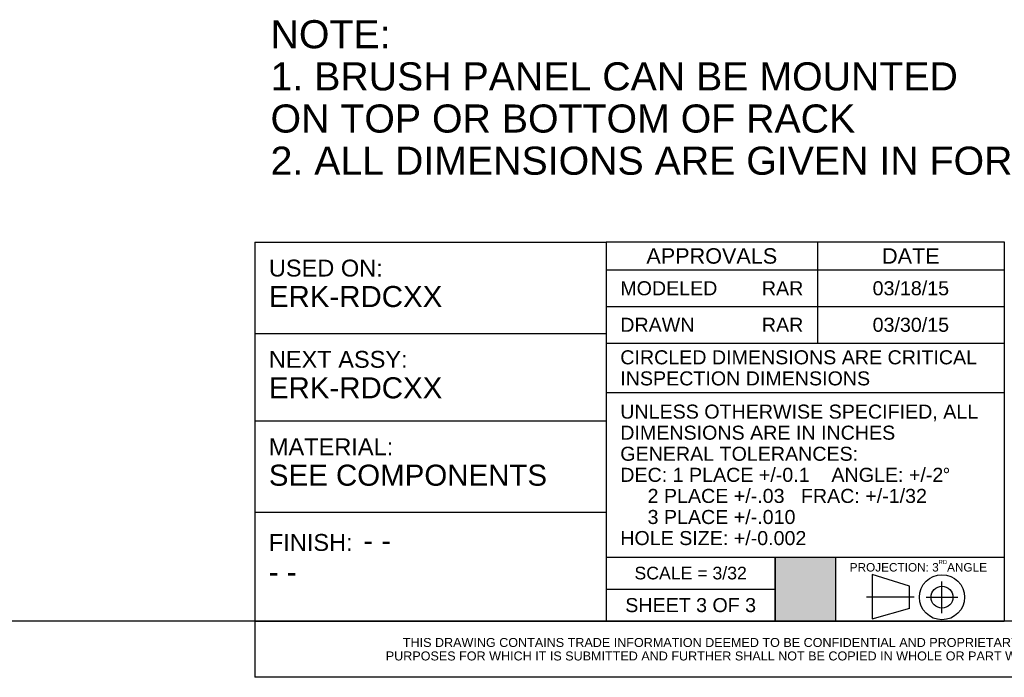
# Model space of a CAD drawing. Header units: inches. Extents: x 3 to 177, y 3 to 114.
# Tile 13 of 95: x 112 to 149, y 3 to 28. Entities that reach past the tile are written whole.
import ezdxf
from ezdxf.enums import TextEntityAlignment as Align

# ---------------------------------------------------------------- set-up
doc = ezdxf.new("R2010")
doc.units = ezdxf.units.IN
doc.header["$LTSCALE"] = 9.973333
doc.header["$MEASUREMENT"] = 0
doc.linetypes.add('CENTER', pattern=[0.6, 0.375, -0.075, 0.075, -0.075])
doc.layers.get('0').update_dxf_attribs({"linetype": 'CONTINUOUS'})
doc.layers.add('09_ALL_DETAIL_ITEMS', color=7, linetype='CONTINUOUS')
doc.styles.get("Standard").update_dxf_attribs({"font": 'arial.ttf'})
doc.styles.add('TEXTSTYLE_1', font='gdt_____.ttf', dxfattribs={"width": 0.8})
doc.styles.add('TEXTSTYLE_2', font='arial.ttf')

msp = doc.modelspace()

# ---------------------------------------------------------------- hatches: boundary and pattern name
at = {"linetype": 'Continuous'}
msp.add_hatch(color=7, dxfattribs=at).paths.add_polyline_path([(140.64, 5.329), (140.64, 7.765), (142.933, 7.765), (142.933, 5.329)])

# ---------------------------------------------------------------- linework, layer by layer
at = {"color": 7, "linetype": 'Continuous'}
for p, q in [((120.896, 19.721), (134.229, 19.721)), ((120.896, 19.721), (120.896, 5.333)), ((134.229, 19.728), (149.333, 19.728)), ((134.229, 19.728), (134.229, 5.333)), ((134.229, 19.721), (134.229, 5.333)), ((142.24, 19.728), (142.24, 15.888)), ((149.333, 19.728), (149.333, 5.333)), ((134.229, 18.661), (149.333, 18.661)), ((134.229, 17.275), (149.333, 17.275)), ((120.896, 16.255), (134.229, 16.255)), ((134.229, 15.888), (149.333, 15.888)), ((134.229, 14.005), (149.333, 14.005)), ((120.896, 12.939), (134.229, 12.939)), ((120.896, 9.467), (134.229, 9.467)), ((134.229, 7.765), (149.333, 7.765)), ((140.64, 7.765), (140.64, 5.333)), ((140.64, 7.765), (142.933, 7.765)), ((140.64, 5.329), (140.64, 7.765)), ((142.933, 7.765), (142.933, 5.333)), ((142.933, 7.765), (142.933, 5.329)), ((144.325, 7.099), (144.323, 5.419)), ((145.736, 6.657), (144.325, 7.099)), ((134.229, 6.549), (140.64, 6.549)), ((145.735, 5.826), (145.736, 6.657)), ((144.323, 5.419), (145.746, 5.826)), ((176, 5.333), (3.2, 5.333)), ((120.896, 5.333), (134.229, 5.333)), ((176, 5.333), (120.896, 5.333)), ((120.896, 5.333), (120.896, 3.2)), ((134.229, 5.333), (149.333, 5.333)), ((142.933, 5.329), (140.64, 5.329)), ((176, 3.2), (120.896, 3.2))]:
    msp.add_line(p, q, dxfattribs=at)
at = {"color": 7, "linetype": 'CENTER'}
for p, q in [((146.967, 5.64), (146.968, 6.84)), ((145.917, 6.245), (144.104, 6.246)), ((146.368, 6.241), (147.568, 6.239))]:
    msp.add_line(p, q, dxfattribs=at)
at = {"color": 7, "linetype": 'Continuous'}
for radius in [0.856, 0.415]:
    msp.add_circle((146.968, 6.24), radius, dxfattribs=at)

# ---------------------------------------------------------------- texts
at = {"layer": '09_ALL_DETAIL_ITEMS', "color": 7, "linetype": 'Continuous'}
for s, height, p in [('NOTE:', 1.0667, (121.493, 27.077)), ('1. BRUSH PANEL CAN BE MOUNTED', 1.06667, (121.493, 25.477)), ('ON TOP OR BOTTOM OF RACK', 1.06667, (121.493, 23.877)), ('2. ALL DIMENSIONS ARE GIVEN IN FORMAT IN[MM]', 1.06667, (121.493, 22.277))]:
    msp.add_text(s, height=height, dxfattribs=at).set_placement(p)
at = {"layer": '09_ALL_DETAIL_ITEMS', "color": 7, "linetype": 'Continuous', "style": 'TEXTSTYLE_2'}
for s, height, p in [('APPROVALS', 0.5867, (138.235, 18.901)), ('DATE', 0.5867, (145.787, 18.901)), ('03/18/15', 0.5333, (145.787, 17.701)), ('03/30/15', 0.5333, (145.787, 16.315)), ('SCALE = ', 0.48, (136.782, 6.917)), ('3/32', 0.48, (138.913, 6.917)), ('SHEET ', 0.5333, (136.298, 5.675)), ('3', 0.533, (137.847, 5.675)), (' OF ', 0.5333, (138.777, 5.675)), ('3', 0.533, (139.707, 5.675)), ('THIS DRAWING CONTAINS TRADE INFORMATION DEEMED TO BE CONFIDENTIAL AND PROPRIETARY PROPERTY OF MIDDLE ATLANTIC PRODUCTS, INC. AND IS TO BE USED ONLY FOR THE ', 0.341333, (148.448, 4.352)), ('PURPOSES FOR WHICH IT IS SUBMITTED AND FURTHER SHALL NOT BE COPIED IN WHOLE OR PART WITHOUT WRITTEN PERMISSION FIRST OBTAINED FROM MIDDLE ATLANTIC PRODUCTS, INC.', 0.341333, (148.448, 3.84))]:
    msp.add_text(s, height=height, dxfattribs=at).set_placement(p, align=Align.CENTER)
at = {"layer": '09_ALL_DETAIL_ITEMS', "color": 7, "linetype": 'Continuous'}
for s, height, style, p in [('USED ON:', 0.64, 'TEXTSTYLE_2', (121.429, 18.414)), ('ERK-RDCXX', 0.8, 'TEXTSTYLE_2', (121.429, 17.254)), ('MODELED', 0.5333, 'TEXTSTYLE_2', (134.763, 17.701)), ('DRAWN', 0.5333, 'TEXTSTYLE_2', (134.763, 16.315)), ('NEXT ASSY:', 0.64, 'TEXTSTYLE_2', (121.429, 14.949)), ('CIRCLED DIMENSIONS ARE CRITICAL ', 0.53333, 'TEXTSTYLE_2', (134.763, 15.08)), ('ERK-RDCXX', 0.8, 'TEXTSTYLE_2', (121.429, 13.789)), ('INSPECTION DIMENSIONS', 0.53333, 'TEXTSTYLE_2', (134.763, 14.28)), ('UNLESS OTHERWISE SPECIFIED, ALL', 0.53333, 'TEXTSTYLE_2', (134.763, 13.019)), ('DIMENSIONS ARE IN INCHES ', 0.53333, 'TEXTSTYLE_2', (134.763, 12.219)), ('MATERIAL:', 0.64, 'TEXTSTYLE_2', (121.429, 11.632)), ('GENERAL TOLERANCES: ', 0.53333, 'TEXTSTYLE_2', (134.763, 11.419)), ('SEE COMPONENTS', 0.8, 'TEXTSTYLE_2', (121.429, 10.472)), ('DEC: 1 PLACE +/-0.1    ANGLE: +/-2', 0.53333, 'TEXTSTYLE_2', (134.763, 10.619)), ('~', 0.533, 'TEXTSTYLE_1', (146.996, 10.619)), ('     2 PLACE +/-.03   FRAC: +/-1/32', 0.53333, 'TEXTSTYLE_2', (134.763, 9.819)), ('     3 PLACE +/-.010', 0.53333, 'TEXTSTYLE_2', (134.763, 9.019)), ('FINISH:', 0.64, 'TEXTSTYLE_2', (121.429, 8)), ('HOLE SIZE: +/-0.002     ', 0.53333, 'TEXTSTYLE_2', (134.763, 8.219)), ('- -', 0.8, 'TEXTSTYLE_2', (125.013, 8)), ('PROJECTION: 3', 0.32, 'TEXTSTYLE_2', (143.467, 7.216)), ('RD', 0.16, 'TEXTSTYLE_2', (146.839, 7.496)), ('ANGLE', 0.32, 'TEXTSTYLE_2', (147.162, 7.216)), ('- -', 0.8, 'TEXTSTYLE_2', (121.429, 6.8))]:
    msp.add_text(s, height=height, dxfattribs=dict(at, style=style)).set_placement(p)
at = {"layer": '09_ALL_DETAIL_ITEMS', "color": 7, "linetype": 'Continuous', "style": 'TEXTSTYLE_2'}
for p in [(141.707, 17.701), (141.707, 16.315)]:
    msp.add_text('RAR', height=0.5333, dxfattribs=at).set_placement(p, align=Align.RIGHT)

doc.saveas('drawing.dxf')
